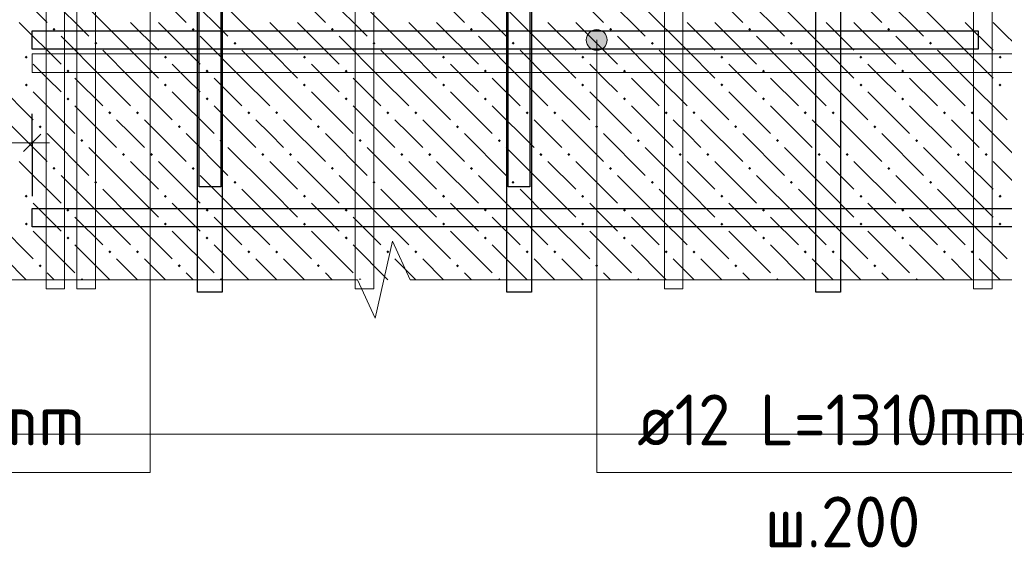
# Model space of a CAD drawing. Header units: millimetres. Extents: x 0 to 42000, y 0 to 29700.
# Tile 23 of 64: x 15301 to 19548, y 10354 to 12635. Entities that reach past the tile are written whole.
import ezdxf

# ---------------------------------------------------------------- set-up
doc = ezdxf.new("R2010")
doc.units = ezdxf.units.MM
for name, color, linetype, lineweight in [('Standard', 7, 'Continuous', 25), ('ДОП Верх по У', 7, 'Continuous', 18), ('ДОП Верх по Х', 7, 'Continuous', 18), ('ЖБ Перекрытие верхний уровень', 7, 'Continuous', 18), ('Обрамление П-обр. равн.', 7, 'Continuous', 25), ('Размерная линия_ общее', 7, 'Continuous', 13), ('Ребро вкладыша арматура поперечная AW', 52, 'Continuous', 25), ('Фоновоя арматура Х1', 7, 'Continuous', 25)]:
    doc.layers.add(name, color=color, linetype=linetype, lineweight=lineweight)
doc.styles.add('ISOCPEUR', font='txt')

msp = doc.modelspace()

# ---------------------------------------------------------------- hatches: boundary and pattern name
at = {"layer": 'Standard', "linetype": 'Continuous', "lineweight": 13, "transparency": 33554687}
for points in [[(17828.4, 12570.2), (17751, 12570.2), (17744.7, 12547.7)], [(17828.4, 12570.2), (17744.7, 12547.7), (17834.7, 12547.7)], [(17812.2, 12586.4), (17767.2, 12586.4), (17751, 12570.2)], [(17812.2, 12586.4), (17751, 12570.2), (17828.4, 12570.2)], [(17767.2, 12586.4), (17812.2, 12586.4), (17789.7, 12592.7)], [(17834.7, 12547.7), (17744.7, 12547.7), (17751, 12525.2)], [(17834.7, 12547.7), (17751, 12525.2), (17828.4, 12525.2)], [(17828.4, 12525.2), (17751, 12525.2), (17767.2, 12509)], [(17828.4, 12525.2), (17767.2, 12509), (17812.2, 12509)], [(17812.2, 12509), (17767.2, 12509), (17789.7, 12502.7)]]:
    msp.add_hatch(color=7, dxfattribs=at).paths.add_polyline_path(points)
at = {"layer": 'ЖБ Перекрытие верхний уровень', "linetype": 'Continuous', "lineweight": 18, "transparency": 33554687}
for points in [[(15442.8, 12593.5), (15449.3, 12600), (15455.8, 12593.5), (15449.3, 12587)], [(16042.8, 12593.5), (16049.3, 12600), (16055.8, 12593.5), (16049.3, 12587)], [(16642.8, 12593.5), (16649.3, 12600), (16655.8, 12593.5), (16649.3, 12587)], [(17242.8, 12593.5), (17249.3, 12600), (17255.8, 12593.5), (17249.3, 12587)], [(17842.8, 12593.5), (17849.3, 12600), (17855.8, 12593.5), (17849.3, 12587)], [(18442.8, 12593.5), (18449.3, 12600), (18455.8, 12593.5), (18449.3, 12587)], [(19042.8, 12593.5), (19049.3, 12600), (19055.8, 12593.5), (19049.3, 12587)], [(15622.8, 12533.5), (15629.3, 12540), (15635.8, 12533.5), (15629.3, 12527)], [(16222.8, 12533.5), (16229.3, 12540), (16235.8, 12533.5), (16229.3, 12527)], [(16822.8, 12533.5), (16829.3, 12540), (16835.8, 12533.5), (16829.3, 12527)], [(17422.8, 12533.5), (17429.3, 12540), (17435.8, 12533.5), (17429.3, 12527)], [(18022.8, 12533.5), (18029.3, 12540), (18035.8, 12533.5), (18029.3, 12527)], [(18622.8, 12533.5), (18629.3, 12540), (18635.8, 12533.5), (18629.3, 12527)], [(19222.8, 12533.5), (19229.3, 12540), (19235.8, 12533.5), (19229.3, 12527)], [(15322.8, 12473.5), (15329.3, 12480), (15335.8, 12473.5), (15329.3, 12467)], [(15922.8, 12473.5), (15929.3, 12480), (15935.8, 12473.5), (15929.3, 12467)], [(16522.8, 12473.5), (16529.3, 12480), (16535.8, 12473.5), (16529.3, 12467)], [(17122.8, 12473.5), (17129.3, 12480), (17135.8, 12473.5), (17129.3, 12467)], [(17722.8, 12473.5), (17729.3, 12480), (17735.8, 12473.5), (17729.3, 12467)], [(18322.8, 12473.5), (18329.3, 12480), (18335.8, 12473.5), (18329.3, 12467)], [(18922.8, 12473.5), (18929.3, 12480), (18935.8, 12473.5), (18929.3, 12467)], [(19522.8, 12473.5), (19529.3, 12480), (19535.8, 12473.5), (19529.3, 12467)], [(15502.8, 12413.5), (15509.3, 12420), (15515.8, 12413.5), (15509.3, 12407)], [(16102.8, 12413.5), (16109.3, 12420), (16115.8, 12413.5), (16109.3, 12407)], [(16702.8, 12413.5), (16709.3, 12420), (16715.8, 12413.5), (16709.3, 12407)], [(17302.8, 12413.5), (17309.3, 12420), (17315.8, 12413.5), (17309.3, 12407)], [(17902.8, 12413.5), (17909.3, 12420), (17915.8, 12413.5), (17909.3, 12407)], [(18502.8, 12413.5), (18509.3, 12420), (18515.8, 12413.5), (18509.3, 12407)], [(19102.8, 12413.5), (19109.3, 12420), (19115.8, 12413.5), (19109.3, 12407)], [(15322.8, 12353.5), (15329.3, 12360), (15335.8, 12353.5), (15329.3, 12347)], [(15922.8, 12353.5), (15929.3, 12360), (15935.8, 12353.5), (15929.3, 12347)], [(16522.8, 12353.5), (16529.3, 12360), (16535.8, 12353.5), (16529.3, 12347)], [(17122.8, 12353.5), (17129.3, 12360), (17135.8, 12353.5), (17129.3, 12347)], [(17722.8, 12353.5), (17729.3, 12360), (17735.8, 12353.5), (17729.3, 12347)], [(18322.8, 12353.5), (18329.3, 12360), (18335.8, 12353.5), (18329.3, 12347)], [(18922.8, 12353.5), (18929.3, 12360), (18935.8, 12353.5), (18929.3, 12347)], [(19522.8, 12353.5), (19529.3, 12360), (19535.8, 12353.5), (19529.3, 12347)], [(15502.8, 12293.5), (15509.3, 12300), (15515.8, 12293.5), (15509.3, 12287)], [(16102.8, 12293.5), (16109.3, 12300), (16115.8, 12293.5), (16109.3, 12287)], [(16702.8, 12293.5), (16709.3, 12300), (16715.8, 12293.5), (16709.3, 12287)], [(17302.8, 12293.5), (17309.3, 12300), (17315.8, 12293.5), (17309.3, 12287)], [(17902.8, 12293.5), (17909.3, 12300), (17915.8, 12293.5), (17909.3, 12287)], [(18502.8, 12293.5), (18509.3, 12300), (18515.8, 12293.5), (18509.3, 12287)], [(19102.8, 12293.5), (19109.3, 12300), (19115.8, 12293.5), (19109.3, 12287)], [(15682.8, 12233.5), (15689.3, 12240), (15695.8, 12233.5), (15689.3, 12227)], [(15802.8, 12233.5), (15809.3, 12240), (15815.8, 12233.5), (15809.3, 12227)], [(16282.8, 12233.5), (16289.3, 12240), (16295.8, 12233.5), (16289.3, 12227)], [(16402.8, 12233.5), (16409.3, 12240), (16415.8, 12233.5), (16409.3, 12227)], [(16882.8, 12233.5), (16889.3, 12240), (16895.8, 12233.5), (16889.3, 12227)], [(17002.8, 12233.5), (17009.3, 12240), (17015.8, 12233.5), (17009.3, 12227)], [(17482.8, 12233.5), (17489.3, 12240), (17495.8, 12233.5), (17489.3, 12227)], [(17602.8, 12233.5), (17609.3, 12240), (17615.8, 12233.5), (17609.3, 12227)], [(18082.8, 12233.5), (18089.3, 12240), (18095.8, 12233.5), (18089.3, 12227)], [(18202.8, 12233.5), (18209.3, 12240), (18215.8, 12233.5), (18209.3, 12227)], [(18682.8, 12233.5), (18689.3, 12240), (18695.8, 12233.5), (18689.3, 12227)], [(18802.8, 12233.5), (18809.3, 12240), (18815.8, 12233.5), (18809.3, 12227)], [(19282.8, 12233.5), (19289.3, 12240), (19295.8, 12233.5), (19289.3, 12227)], [(19402.8, 12233.5), (19409.3, 12240), (19415.8, 12233.5), (19409.3, 12227)], [(15382.8, 12173.5), (15389.3, 12180), (15395.8, 12173.5), (15389.3, 12167)], [(15982.8, 12173.5), (15989.3, 12180), (15995.8, 12173.5), (15989.3, 12167)], [(16582.8, 12173.5), (16589.3, 12180), (16595.8, 12173.5), (16589.3, 12167)], [(17182.8, 12173.5), (17189.3, 12180), (17195.8, 12173.5), (17189.3, 12167)], [(17782.8, 12173.5), (17789.3, 12180), (17795.8, 12173.5), (17789.3, 12167)], [(18382.8, 12173.5), (18389.3, 12180), (18395.8, 12173.5), (18389.3, 12167)], [(18982.8, 12173.5), (18989.3, 12180), (18995.8, 12173.5), (18989.3, 12167)], [(15562.8, 12113.5), (15569.3, 12120), (15575.8, 12113.5), (15569.3, 12107)], [(16162.8, 12113.5), (16169.3, 12120), (16175.8, 12113.5), (16169.3, 12107)], [(16762.8, 12113.5), (16769.3, 12120), (16775.8, 12113.5), (16769.3, 12107)], [(17362.8, 12113.5), (17369.3, 12120), (17375.8, 12113.5), (17369.3, 12107)], [(17962.8, 12113.5), (17969.3, 12120), (17975.8, 12113.5), (17969.3, 12107)], [(18562.8, 12113.5), (18569.3, 12120), (18575.8, 12113.5), (18569.3, 12107)], [(19162.8, 12113.5), (19169.3, 12120), (19175.8, 12113.5), (19169.3, 12107)], [(15742.8, 12053.5), (15749.3, 12060), (15755.8, 12053.5), (15749.3, 12047)], [(15862.8, 12053.5), (15869.3, 12060), (15875.8, 12053.5), (15869.3, 12047)], [(16342.8, 12053.5), (16349.3, 12060), (16355.8, 12053.5), (16349.3, 12047)], [(16462.8, 12053.5), (16469.3, 12060), (16475.8, 12053.5), (16469.3, 12047)], [(16942.8, 12053.5), (16949.3, 12060), (16955.8, 12053.5), (16949.3, 12047)], [(17062.8, 12053.5), (17069.3, 12060), (17075.8, 12053.5), (17069.3, 12047)], [(17542.8, 12053.5), (17549.3, 12060), (17555.8, 12053.5), (17549.3, 12047)], [(17662.8, 12053.5), (17669.3, 12060), (17675.8, 12053.5), (17669.3, 12047)], [(18142.8, 12053.5), (18149.3, 12060), (18155.8, 12053.5), (18149.3, 12047)], [(18262.8, 12053.5), (18269.3, 12060), (18275.8, 12053.5), (18269.3, 12047)], [(18742.8, 12053.5), (18749.3, 12060), (18755.8, 12053.5), (18749.3, 12047)], [(18862.8, 12053.5), (18869.3, 12060), (18875.8, 12053.5), (18869.3, 12047)], [(19342.8, 12053.5), (19349.3, 12060), (19355.8, 12053.5), (19349.3, 12047)], [(19462.8, 12053.5), (19469.3, 12060), (19475.8, 12053.5), (19469.3, 12047)], [(15442.8, 11993.5), (15449.3, 12000), (15455.8, 11993.5), (15449.3, 11987)], [(16042.8, 11993.5), (16049.3, 12000), (16055.8, 11993.5), (16049.3, 11987)], [(16642.8, 11993.5), (16649.3, 12000), (16655.8, 11993.5), (16649.3, 11987)], [(17242.8, 11993.5), (17249.3, 12000), (17255.8, 11993.5), (17249.3, 11987)], [(17842.8, 11993.5), (17849.3, 12000), (17855.8, 11993.5), (17849.3, 11987)], [(18442.8, 11993.5), (18449.3, 12000), (18455.8, 11993.5), (18449.3, 11987)], [(19042.8, 11993.5), (19049.3, 12000), (19055.8, 11993.5), (19049.3, 11987)], [(15622.8, 11933.5), (15629.3, 11940), (15635.8, 11933.5), (15629.3, 11927)], [(16222.8, 11933.5), (16229.3, 11940), (16235.8, 11933.5), (16229.3, 11927)], [(16822.8, 11933.5), (16829.3, 11940), (16835.8, 11933.5), (16829.3, 11927)], [(17422.8, 11933.5), (17429.3, 11940), (17435.8, 11933.5), (17429.3, 11927)], [(18022.8, 11933.5), (18029.3, 11940), (18035.8, 11933.5), (18029.3, 11927)], [(18622.8, 11933.5), (18629.3, 11940), (18635.8, 11933.5), (18629.3, 11927)], [(19222.8, 11933.5), (19229.3, 11940), (19235.8, 11933.5), (19229.3, 11927)], [(15322.8, 11873.5), (15329.3, 11880), (15335.8, 11873.5), (15329.3, 11867)], [(15922.8, 11873.5), (15929.3, 11880), (15935.8, 11873.5), (15929.3, 11867)], [(16522.8, 11873.5), (16529.3, 11880), (16535.8, 11873.5), (16529.3, 11867)], [(17122.8, 11873.5), (17129.3, 11880), (17135.8, 11873.5), (17129.3, 11867)], [(17722.8, 11873.5), (17729.3, 11880), (17735.8, 11873.5), (17729.3, 11867)], [(18322.8, 11873.5), (18329.3, 11880), (18335.8, 11873.5), (18329.3, 11867)], [(18922.8, 11873.5), (18929.3, 11880), (18935.8, 11873.5), (18929.3, 11867)], [(19522.8, 11873.5), (19529.3, 11880), (19535.8, 11873.5), (19529.3, 11867)], [(15502.8, 11813.5), (15509.3, 11820), (15515.8, 11813.5), (15509.3, 11807)], [(16102.8, 11813.5), (16109.3, 11820), (16115.8, 11813.5), (16109.3, 11807)], [(16702.8, 11813.5), (16709.3, 11820), (16715.8, 11813.5), (16709.3, 11807)], [(17302.8, 11813.5), (17309.3, 11820), (17315.8, 11813.5), (17309.3, 11807)], [(17902.8, 11813.5), (17909.3, 11820), (17915.8, 11813.5), (17909.3, 11807)], [(18502.8, 11813.5), (18509.3, 11820), (18515.8, 11813.5), (18509.3, 11807)], [(19102.8, 11813.5), (19109.3, 11820), (19115.8, 11813.5), (19109.3, 11807)], [(15322.8, 11753.5), (15329.3, 11760), (15335.8, 11753.5), (15329.3, 11747)], [(15922.8, 11753.5), (15929.3, 11760), (15935.8, 11753.5), (15929.3, 11747)], [(16522.8, 11753.5), (16529.3, 11760), (16535.8, 11753.5), (16529.3, 11747)], [(17122.8, 11753.5), (17129.3, 11760), (17135.8, 11753.5), (17129.3, 11747)], [(17722.8, 11753.5), (17729.3, 11760), (17735.8, 11753.5), (17729.3, 11747)], [(18322.8, 11753.5), (18329.3, 11760), (18335.8, 11753.5), (18329.3, 11747)], [(18922.8, 11753.5), (18929.3, 11760), (18935.8, 11753.5), (18929.3, 11747)], [(19522.8, 11753.5), (19529.3, 11760), (19535.8, 11753.5), (19529.3, 11747)], [(15502.8, 11693.5), (15509.3, 11700), (15515.8, 11693.5), (15509.3, 11687)], [(16102.8, 11693.5), (16109.3, 11700), (16115.8, 11693.5), (16109.3, 11687)], [(16702.8, 11693.5), (16709.3, 11700), (16715.8, 11693.5), (16709.3, 11687)], [(17302.8, 11693.5), (17309.3, 11700), (17315.8, 11693.5), (17309.3, 11687)], [(17902.8, 11693.5), (17909.3, 11700), (17915.8, 11693.5), (17909.3, 11687)], [(18502.8, 11693.5), (18509.3, 11700), (18515.8, 11693.5), (18509.3, 11687)], [(19102.8, 11693.5), (19109.3, 11700), (19115.8, 11693.5), (19109.3, 11687)], [(15682.8, 11633.5), (15689.3, 11640), (15695.8, 11633.5), (15689.3, 11627)], [(15802.8, 11633.5), (15809.3, 11640), (15815.8, 11633.5), (15809.3, 11627)], [(16282.8, 11633.5), (16289.3, 11640), (16295.8, 11633.5), (16289.3, 11627)], [(16402.8, 11633.5), (16409.3, 11640), (16415.8, 11633.5), (16409.3, 11627)], [(16882.8, 11633.5), (16889.3, 11640), (16895.8, 11633.5), (16889.3, 11627)], [(17002.8, 11633.5), (17009.3, 11640), (17015.8, 11633.5), (17009.3, 11627)], [(17482.8, 11633.5), (17489.3, 11640), (17495.8, 11633.5), (17489.3, 11627)], [(17602.8, 11633.5), (17609.3, 11640), (17615.8, 11633.5), (17609.3, 11627)], [(18082.8, 11633.5), (18089.3, 11640), (18095.8, 11633.5), (18089.3, 11627)], [(18202.8, 11633.5), (18209.3, 11640), (18215.8, 11633.5), (18209.3, 11627)], [(18682.8, 11633.5), (18689.3, 11640), (18695.8, 11633.5), (18689.3, 11627)], [(18802.8, 11633.5), (18809.3, 11640), (18815.8, 11633.5), (18809.3, 11627)], [(19282.8, 11633.5), (19289.3, 11640), (19295.8, 11633.5), (19289.3, 11627)], [(19402.8, 11633.5), (19409.3, 11640), (19415.8, 11633.5), (19409.3, 11627)], [(15382.8, 11573.5), (15389.3, 11580), (15395.8, 11573.5), (15389.3, 11567)], [(15982.8, 11573.5), (15989.3, 11580), (15995.8, 11573.5), (15989.3, 11567)], [(16582.8, 11573.5), (16589.3, 11580), (16595.8, 11573.5), (16589.3, 11567)], [(17182.8, 11573.5), (17189.3, 11580), (17195.8, 11573.5), (17189.3, 11567)], [(17782.8, 11573.5), (17789.3, 11580), (17795.8, 11573.5), (17789.3, 11567)], [(18382.8, 11573.5), (18389.3, 11580), (18395.8, 11573.5), (18389.3, 11567)], [(18982.8, 11573.5), (18989.3, 11580), (18995.8, 11573.5), (18989.3, 11567)], [(15562.8, 11513.5), (15569.3, 11520), (15575.8, 11513.5)], [(16162.8, 11513.5), (16169.3, 11520), (16175.8, 11513.5)], [(16762.8, 11513.5), (16769.3, 11520), (16775.8, 11513.5)], [(17362.8, 11513.5), (17369.3, 11520), (17375.8, 11513.5)], [(17962.8, 11513.5), (17969.3, 11520), (17975.8, 11513.5)], [(18562.8, 11513.5), (18569.3, 11520), (18575.8, 11513.5)], [(19162.8, 11513.5), (19169.3, 11520), (19175.8, 11513.5)]]:
    msp.add_hatch(color=7, dxfattribs=at).paths.add_polyline_path(points, flags=16)

# ---------------------------------------------------------------- linework, layer by layer
at = {"color": 7, "linetype": 'Continuous', "lineweight": 25, "transparency": 33554687}
for points in [[(16168.2, 26793.3), (16168.2, 11914.3), (16074.9, 11914.3), (16074.9, 26793.3), (16168.2, 26793.3)], [(17501.6, 26793.3), (17501.6, 11914.3), (17408.2, 11914.3), (17408.2, 26793.3), (17501.6, 26793.3)]]:
    msp.add_lwpolyline(points, dxfattribs=at)
at = {"layer": 'Standard', "color": 7, "linetype": 'Continuous', "lineweight": 13, "transparency": 33554687}
for p, q in [((17789.7, 12592.7), (17789.7, 12592.7)), ((17744.7, 12547.7), (17744.7, 12547.7)), ((17834.7, 12547.7), (17834.7, 12547.7)), ((17789.7, 12502.7), (17789.7, 12502.7)), ((16909.2, 11680.1), (16833.9, 11346.8)), ((16984.6, 11513.4), (16909.2, 11680.1)), ((16758.6, 11513.4), (14988.2, 11513.4)), ((16833.9, 11346.8), (16758.6, 11513.4)), ((18754.9, 11513.4), (16984.6, 11513.4)), ((20525.2, 11513.4), (18754.9, 11513.4))]:
    msp.add_line(p, q, dxfattribs=at)
at = {"layer": 'Standard', "color": 254, "linetype": 'Continuous', "lineweight": 18, "true_color": 0xc4c4ff, "transparency": 33554687}
msp.add_lwpolyline([(4454.9, 10846.8), (23188.2, 10846.8), (23188.2, 27413.3), (4454.9, 27413.3), (4454.9, 10846.8)], dxfattribs=at)
at = {"layer": 'Standard', "color": 7, "linetype": 'Continuous', "lineweight": 13, "transparency": 33554687}
for points in [[(15021.6, 14214.3), (15863.3, 14214.3), (15863.3, 10681), (13795.6, 10681)], [(17789.7, 12547.7), (17789.7, 10681), (20078.7, 10681)]]:
    msp.add_lwpolyline(points, dxfattribs=at)
msp.add_circle((17789.7, 12547.7), 45, dxfattribs=at)
at = {"layer": 'ДОП Верх по У', "color": 7, "linetype": 'Continuous', "lineweight": 25, "transparency": 33554687}
for points in [[(16174.9, 23381), (16174.9, 11460.1), (16068.2, 11460.1), (16068.2, 23381), (16174.9, 23381)], [(17508.2, 23381), (17508.2, 11460.1), (17401.6, 11460.1), (17401.6, 23381), (17508.2, 23381)], [(18841.6, 23381), (18841.6, 11460.1), (18734.9, 11460.1), (18734.9, 23381), (18841.6, 23381)]]:
    msp.add_lwpolyline(points, dxfattribs=at)
at = {"layer": 'ДОП Верх по Х', "color": 7, "linetype": 'Continuous', "lineweight": 25, "transparency": 33554687}
msp.add_lwpolyline([(22561.6, 11741), (15354.9, 11741), (15354.9, 11821), (22561.6, 11821), (22561.6, 11741)], dxfattribs=at)
at = {"layer": 'ЖБ Перекрытие верхний уровень', "color": 9, "linetype": 'Continuous', "lineweight": 18, "true_color": 0xc7c7c7, "transparency": 33554687}
for p, q in [((15239.3, 12803.5), (15419.3, 12623.5)), ((15839.3, 12803.5), (16019.3, 12623.5)), ((16439.3, 12803.5), (16619.3, 12623.5)), ((17039.3, 12803.5), (17219.3, 12623.5)), ((17639.3, 12803.5), (17819.3, 12623.5)), ((18239.3, 12803.5), (18419.3, 12623.5)), ((18839.3, 12803.5), (19019.3, 12623.5)), ((15419.3, 12743.5), (15599.3, 12563.5)), ((16019.3, 12743.5), (16199.3, 12563.5)), ((16619.3, 12743.5), (16799.3, 12563.5)), ((17219.3, 12743.5), (17399.3, 12563.5)), ((17819.3, 12743.5), (17999.3, 12563.5)), ((18419.3, 12743.5), (18599.3, 12563.5)), ((19019.3, 12743.5), (19199.3, 12563.5)), ((15779.3, 12503.5), (15599.3, 12683.5)), ((16379.3, 12503.5), (16199.3, 12683.5)), ((16979.3, 12503.5), (16799.3, 12683.5)), ((17579.3, 12503.5), (17399.3, 12683.5)), ((18179.3, 12503.5), (17999.3, 12683.5)), ((18779.3, 12503.5), (18599.3, 12683.5)), ((19379.3, 12503.5), (19199.3, 12683.5)), ((15299.3, 12623.5), (15479.3, 12443.5)), ((15779.3, 12623.5), (15899.3, 12503.5)), ((15899.3, 12623.5), (16079.3, 12443.5)), ((16379.3, 12623.5), (16499.3, 12503.5)), ((16499.3, 12623.5), (16679.3, 12443.5)), ((16979.3, 12623.5), (17099.3, 12503.5)), ((17099.3, 12623.5), (17279.3, 12443.5)), ((17579.3, 12623.5), (17699.3, 12503.5)), ((17699.3, 12623.5), (17879.3, 12443.5)), ((18179.3, 12623.5), (18299.3, 12503.5)), ((18299.3, 12623.5), (18479.3, 12443.5)), ((18779.3, 12623.5), (18899.3, 12503.5)), ((18899.3, 12623.5), (19079.3, 12443.5)), ((19379.3, 12623.5), (19499.3, 12503.5)), ((19499.3, 12623.5), (19679.3, 12443.5)), ((15659.3, 12383.5), (15479.3, 12563.5)), ((16259.3, 12383.5), (16079.3, 12563.5)), ((16859.3, 12383.5), (16679.3, 12563.5)), ((17459.3, 12383.5), (17279.3, 12563.5)), ((18059.3, 12383.5), (17879.3, 12563.5)), ((18659.3, 12383.5), (18479.3, 12563.5)), ((19259.3, 12383.5), (19079.3, 12563.5)), ((15659.3, 12503.5), (15779.3, 12383.5)), ((15779.3, 12503.5), (15899.3, 12383.5)), ((16259.3, 12503.5), (16379.3, 12383.5)), ((16379.3, 12503.5), (16499.3, 12383.5)), ((16859.3, 12503.5), (16979.3, 12383.5)), ((16979.3, 12503.5), (17099.3, 12383.5)), ((17459.3, 12503.5), (17579.3, 12383.5)), ((17579.3, 12503.5), (17699.3, 12383.5)), ((18059.3, 12503.5), (18179.3, 12383.5)), ((18179.3, 12503.5), (18299.3, 12383.5)), ((18659.3, 12503.5), (18779.3, 12383.5)), ((18779.3, 12503.5), (18899.3, 12383.5)), ((19259.3, 12503.5), (19379.3, 12383.5)), ((19379.3, 12503.5), (19499.3, 12383.5)), ((15419.3, 12383.5), (15359.3, 12443.5)), ((16019.3, 12383.5), (15959.3, 12443.5)), ((16619.3, 12383.5), (16559.3, 12443.5)), ((17219.3, 12383.5), (17159.3, 12443.5)), ((17819.3, 12383.5), (17759.3, 12443.5)), ((18419.3, 12383.5), (18359.3, 12443.5)), ((19019.3, 12383.5), (18959.3, 12443.5)), ((15188.2, 12374.6), (15359.3, 12203.5)), ((15479.3, 12323.5), (15419.3, 12383.5)), ((15539.3, 12383.5), (15659.3, 12263.5)), ((15659.3, 12383.5), (15779.3, 12263.5)), ((15779.3, 12383.5), (15959.3, 12203.5)), ((16079.3, 12323.5), (16019.3, 12383.5)), ((16139.3, 12383.5), (16259.3, 12263.5)), ((16259.3, 12383.5), (16379.3, 12263.5)), ((16379.3, 12383.5), (16559.3, 12203.5)), ((16679.3, 12323.5), (16619.3, 12383.5)), ((16739.3, 12383.5), (16859.3, 12263.5)), ((16859.3, 12383.5), (16979.3, 12263.5)), ((16979.3, 12383.5), (17159.3, 12203.5)), ((17279.3, 12323.5), (17219.3, 12383.5)), ((17339.3, 12383.5), (17459.3, 12263.5)), ((17459.3, 12383.5), (17579.3, 12263.5)), ((17579.3, 12383.5), (17759.3, 12203.5)), ((17879.3, 12323.5), (17819.3, 12383.5)), ((17939.3, 12383.5), (18059.3, 12263.5)), ((18059.3, 12383.5), (18179.3, 12263.5)), ((18179.3, 12383.5), (18359.3, 12203.5)), ((18479.3, 12323.5), (18419.3, 12383.5)), ((18539.3, 12383.5), (18659.3, 12263.5)), ((18659.3, 12383.5), (18779.3, 12263.5)), ((18779.3, 12383.5), (18959.3, 12203.5)), ((19079.3, 12323.5), (19019.3, 12383.5)), ((19139.3, 12383.5), (19259.3, 12263.5)), ((19259.3, 12383.5), (19379.3, 12263.5)), ((19379.3, 12383.5), (19559.3, 12203.5)), ((15359.3, 12323.5), (15539.3, 12143.5)), ((15959.3, 12323.5), (16139.3, 12143.5)), ((16559.3, 12323.5), (16739.3, 12143.5)), ((17159.3, 12323.5), (17339.3, 12143.5)), ((17759.3, 12323.5), (17939.3, 12143.5)), ((18359.3, 12323.5), (18539.3, 12143.5)), ((18959.3, 12323.5), (19139.3, 12143.5)), ((15539.3, 12263.5), (15719.3, 12083.5)), ((16139.3, 12263.5), (16319.3, 12083.5)), ((16739.3, 12263.5), (16919.3, 12083.5)), ((17339.3, 12263.5), (17519.3, 12083.5)), ((17939.3, 12263.5), (18119.3, 12083.5)), ((18539.3, 12263.5), (18719.3, 12083.5)), ((19139.3, 12263.5), (19319.3, 12083.5)), ((15239.3, 12203.5), (15419.3, 12023.5)), ((15779.3, 12143.5), (15719.3, 12203.5)), ((15839.3, 12203.5), (16019.3, 12023.5)), ((16379.3, 12143.5), (16319.3, 12203.5)), ((16439.3, 12203.5), (16619.3, 12023.5)), ((16979.3, 12143.5), (16919.3, 12203.5)), ((17039.3, 12203.5), (17219.3, 12023.5)), ((17579.3, 12143.5), (17519.3, 12203.5)), ((17639.3, 12203.5), (17819.3, 12023.5)), ((18179.3, 12143.5), (18119.3, 12203.5)), ((18239.3, 12203.5), (18419.3, 12023.5)), ((18779.3, 12143.5), (18719.3, 12203.5)), ((18839.3, 12203.5), (19019.3, 12023.5)), ((19379.3, 12143.5), (19319.3, 12203.5)), ((19439.3, 12203.5), (19619.3, 12023.5)), ((15419.3, 12143.5), (15599.3, 11963.5)), ((15839.3, 12083.5), (15779.3, 12143.5)), ((16019.3, 12143.5), (16199.3, 11963.5)), ((16439.3, 12083.5), (16379.3, 12143.5)), ((16619.3, 12143.5), (16799.3, 11963.5)), ((17039.3, 12083.5), (16979.3, 12143.5)), ((17219.3, 12143.5), (17399.3, 11963.5)), ((17639.3, 12083.5), (17579.3, 12143.5)), ((17819.3, 12143.5), (17999.3, 11963.5)), ((18239.3, 12083.5), (18179.3, 12143.5)), ((18419.3, 12143.5), (18599.3, 11963.5)), ((18839.3, 12083.5), (18779.3, 12143.5)), ((19019.3, 12143.5), (19199.3, 11963.5)), ((19439.3, 12083.5), (19379.3, 12143.5)), ((15779.3, 11903.5), (15599.3, 12083.5)), ((16379.3, 11903.5), (16199.3, 12083.5)), ((16979.3, 11903.5), (16799.3, 12083.5)), ((17579.3, 11903.5), (17399.3, 12083.5)), ((18179.3, 11903.5), (17999.3, 12083.5)), ((18779.3, 11903.5), (18599.3, 12083.5)), ((19379.3, 11903.5), (19199.3, 12083.5)), ((15299.3, 12023.5), (15479.3, 11843.5)), ((15779.3, 12023.5), (15899.3, 11903.5)), ((15899.3, 12023.5), (16079.3, 11843.5)), ((16379.3, 12023.5), (16499.3, 11903.5)), ((16499.3, 12023.5), (16679.3, 11843.5)), ((16979.3, 12023.5), (17099.3, 11903.5)), ((17099.3, 12023.5), (17279.3, 11843.5)), ((17579.3, 12023.5), (17699.3, 11903.5)), ((17699.3, 12023.5), (17879.3, 11843.5)), ((18179.3, 12023.5), (18299.3, 11903.5)), ((18299.3, 12023.5), (18479.3, 11843.5)), ((18779.3, 12023.5), (18899.3, 11903.5)), ((18899.3, 12023.5), (19079.3, 11843.5)), ((19379.3, 12023.5), (19499.3, 11903.5)), ((19499.3, 12023.5), (19679.3, 11843.5)), ((15659.3, 11783.5), (15479.3, 11963.5)), ((16259.3, 11783.5), (16079.3, 11963.5)), ((16859.3, 11783.5), (16679.3, 11963.5)), ((17459.3, 11783.5), (17279.3, 11963.5)), ((18059.3, 11783.5), (17879.3, 11963.5)), ((18659.3, 11783.5), (18479.3, 11963.5)), ((19259.3, 11783.5), (19079.3, 11963.5)), ((15659.3, 11903.5), (15779.3, 11783.5)), ((15779.3, 11903.5), (15899.3, 11783.5)), ((16259.3, 11903.5), (16379.3, 11783.5)), ((16379.3, 11903.5), (16499.3, 11783.5)), ((16859.3, 11903.5), (16979.3, 11783.5)), ((16979.3, 11903.5), (17099.3, 11783.5)), ((17459.3, 11903.5), (17579.3, 11783.5)), ((17579.3, 11903.5), (17699.3, 11783.5)), ((18059.3, 11903.5), (18179.3, 11783.5)), ((18179.3, 11903.5), (18299.3, 11783.5)), ((18659.3, 11903.5), (18779.3, 11783.5)), ((18779.3, 11903.5), (18899.3, 11783.5)), ((19259.3, 11903.5), (19379.3, 11783.5)), ((19379.3, 11903.5), (19499.3, 11783.5)), ((15419.3, 11783.5), (15359.3, 11843.5)), ((16019.3, 11783.5), (15959.3, 11843.5)), ((16619.3, 11783.5), (16559.3, 11843.5)), ((17219.3, 11783.5), (17159.3, 11843.5)), ((17819.3, 11783.5), (17759.3, 11843.5)), ((18419.3, 11783.5), (18359.3, 11843.5)), ((19019.3, 11783.5), (18959.3, 11843.5)), ((15188.2, 11774.6), (15359.3, 11603.5)), ((15479.3, 11723.5), (15419.3, 11783.5)), ((15539.3, 11783.5), (15659.3, 11663.5)), ((15659.3, 11783.5), (15779.3, 11663.5)), ((15779.3, 11783.5), (15959.3, 11603.5)), ((16079.3, 11723.5), (16019.3, 11783.5)), ((16139.3, 11783.5), (16259.3, 11663.5)), ((16259.3, 11783.5), (16379.3, 11663.5)), ((16379.3, 11783.5), (16559.3, 11603.5)), ((16679.3, 11723.5), (16619.3, 11783.5)), ((16739.3, 11783.5), (16859.3, 11663.5)), ((16859.3, 11783.5), (16979.3, 11663.5)), ((16979.3, 11783.5), (17159.3, 11603.5)), ((17279.3, 11723.5), (17219.3, 11783.5)), ((17339.3, 11783.5), (17459.3, 11663.5)), ((17459.3, 11783.5), (17579.3, 11663.5)), ((17579.3, 11783.5), (17759.3, 11603.5)), ((17879.3, 11723.5), (17819.3, 11783.5)), ((17939.3, 11783.5), (18059.3, 11663.5)), ((18059.3, 11783.5), (18179.3, 11663.5)), ((18179.3, 11783.5), (18359.3, 11603.5)), ((18479.3, 11723.5), (18419.3, 11783.5)), ((18539.3, 11783.5), (18659.3, 11663.5)), ((18659.3, 11783.5), (18779.3, 11663.5)), ((18779.3, 11783.5), (18959.3, 11603.5)), ((19079.3, 11723.5), (19019.3, 11783.5)), ((19139.3, 11783.5), (19259.3, 11663.5)), ((19259.3, 11783.5), (19379.3, 11663.5)), ((19379.3, 11783.5), (19559.3, 11603.5)), ((15359.3, 11723.5), (15539.3, 11543.5)), ((15959.3, 11723.5), (16139.3, 11543.5)), ((16559.3, 11723.5), (16739.3, 11543.5)), ((17159.3, 11723.5), (17339.3, 11543.5)), ((17759.3, 11723.5), (17939.3, 11543.5)), ((18359.3, 11723.5), (18539.3, 11543.5)), ((18959.3, 11723.5), (19139.3, 11543.5)), ((15539.3, 11663.5), (15689.4, 11513.4)), ((16139.3, 11663.5), (16289.4, 11513.4)), ((16739.3, 11663.5), (16889.4, 11513.4)), ((17339.3, 11663.5), (17489.4, 11513.4)), ((17939.3, 11663.5), (18089.4, 11513.4)), ((18539.3, 11663.5), (18689.4, 11513.4)), ((19139.3, 11663.5), (19289.4, 11513.4)), ((15239.3, 11603.5), (15329.4, 11513.4)), ((15779.3, 11543.5), (15719.3, 11603.5)), ((15839.3, 11603.5), (15929.4, 11513.4)), ((16379.3, 11543.5), (16319.3, 11603.5)), ((16439.3, 11603.5), (16529.4, 11513.4)), ((16979.3, 11543.5), (16919.3, 11603.5)), ((17039.3, 11603.5), (17129.4, 11513.4)), ((17579.3, 11543.5), (17519.3, 11603.5)), ((17639.3, 11603.5), (17729.4, 11513.4)), ((18179.3, 11543.5), (18119.3, 11603.5)), ((18239.3, 11603.5), (18329.4, 11513.4)), ((18779.3, 11543.5), (18719.3, 11603.5)), ((18839.3, 11603.5), (18929.4, 11513.4)), ((19379.3, 11543.5), (19319.3, 11603.5)), ((19439.3, 11603.5), (19529.4, 11513.4)), ((15419.3, 11543.5), (15449.4, 11513.4)), ((15809.4, 11513.4), (15779.3, 11543.5)), ((16019.3, 11543.5), (16049.4, 11513.4)), ((16409.4, 11513.4), (16379.3, 11543.5)), ((16619.3, 11543.5), (16649.4, 11513.4)), ((17009.4, 11513.4), (16979.3, 11543.5)), ((17219.3, 11543.5), (17249.4, 11513.4)), ((17609.4, 11513.4), (17579.3, 11543.5)), ((17819.3, 11543.5), (17849.4, 11513.4)), ((18209.4, 11513.4), (18179.3, 11543.5)), ((18419.3, 11543.5), (18449.4, 11513.4)), ((18809.4, 11513.4), (18779.3, 11543.5)), ((19019.3, 11543.5), (19049.4, 11513.4)), ((19409.4, 11513.4), (19379.3, 11543.5))]:
    msp.add_line(p, q, dxfattribs=at)
at = {"layer": 'Обрамление П-обр. равн.', "color": 38, "linetype": 'Continuous', "lineweight": 25, "true_color": 0x5f1e0f, "transparency": 33554687}
msp.add_lwpolyline([(15354.9, 12587.7), (19434.9, 12587.7), (19434.9, 12507.7), (15354.9, 12507.7), (15354.9, 12587.7)], dxfattribs=at)
at = {"layer": 'Размерная линия_ общее', "color": 251, "linetype": 'Continuous', "lineweight": -3, "true_color": 0x656565, "transparency": 33554687}
for q in [(15354.9, 12229.4), (15354.9, 11979.4), (15354.9, 11874.4)]:
    msp.add_line((15354.9, 12104.4), q, dxfattribs=at)
at = {"layer": 'Размерная линия_ общее', "color": 251, "linetype": 'Continuous', "lineweight": 13, "true_color": 0x656565, "transparency": 33554687}
for q in [(15188.2, 12104.4), (15429.9, 12104.4)]:
    msp.add_line((15354.9, 12104.4), q, dxfattribs=at)
at = {"layer": 'Размерная линия_ общее', "color": 251, "linetype": 'Continuous', "lineweight": 25, "true_color": 0x656565, "transparency": 33554687}
msp.add_line((15392.4, 12141.9), (15317.4, 12066.9), dxfattribs=at)
at = {"layer": 'Фоновоя арматура Х1', "color": 251, "linetype": 'Continuous', "lineweight": 18, "true_color": 0x656565, "transparency": 33554687}
for points in [[(15494.9, 26786.6), (15494.9, 11473.4), (15414.9, 11473.4), (15414.9, 26786.6), (15494.9, 26786.6)], [(15494.9, 26786.6), (15494.9, 11473.4), (15414.9, 11473.4), (15414.9, 26786.6), (15494.9, 26786.6)], [(16828.2, 26786.6), (16828.2, 11473.4), (16748.2, 11473.4), (16748.2, 26786.6), (16828.2, 26786.6)], [(16828.2, 26786.6), (16828.2, 11473.4), (16748.2, 11473.4), (16748.2, 26786.6), (16828.2, 26786.6)], [(18161.6, 26786.6), (18161.6, 11473.4), (18081.6, 11473.4), (18081.6, 26786.6), (18161.6, 26786.6)], [(18161.6, 26786.6), (18161.6, 11473.4), (18081.6, 11473.4), (18081.6, 26786.6), (18161.6, 26786.6)], [(19494.9, 26786.6), (19494.9, 11473.4), (19414.9, 11473.4), (19414.9, 26786.6), (19494.9, 26786.6)], [(19494.9, 26786.6), (19494.9, 11473.4), (19414.9, 11473.4), (19414.9, 26786.6), (19494.9, 26786.6)], [(15628.2, 23047.7), (15628.2, 11473.4), (15548.2, 11473.4), (15548.2, 23047.7), (15628.2, 23047.7)], [(15628.2, 23047.7), (15628.2, 11473.4), (15548.2, 11473.4), (15548.2, 23047.7), (15628.2, 23047.7)], [(22561.6, 12407.7), (15354.9, 12407.7), (15354.9, 12487.7), (22561.6, 12487.7), (22561.6, 12407.7)], [(22561.6, 12407.7), (15354.9, 12407.7), (15354.9, 12487.7), (22561.6, 12487.7), (22561.6, 12407.7)]]:
    msp.add_lwpolyline(points, dxfattribs=at)

# ---------------------------------------------------------------- texts
at = {"layer": 'Обрамление П-обр. равн.', "color": 7, "linetype": 'Continuous', "lineweight": 13, "transparency": 33554687, "char_height": 220, "attachment_point": 7, "style": 'ISOCPEUR'}
for s, insert, width in [('\\W0.92;ø12 L=1310mm ', (17964.1, 10798.3), 2058.243), ('\\W0.95;ш.200 ', (18514.1, 10358.3), 962.122)]:
    msp.add_mtext(s, dxfattribs=dict(at, insert=insert, width=width))
at = {"layer": 'Ребро вкладыша арматура поперечная AW', "color": 7, "linetype": 'Continuous', "lineweight": 13, "transparency": 33554687, "insert": (13948, 10798.3), "char_height": 220, "width": 1888.528, "attachment_point": 7, "style": 'ISOCPEUR'}
msp.add_mtext('\\W0.98;ø8 L=570mm ', dxfattribs=at)

doc.saveas('drawing.dxf')
